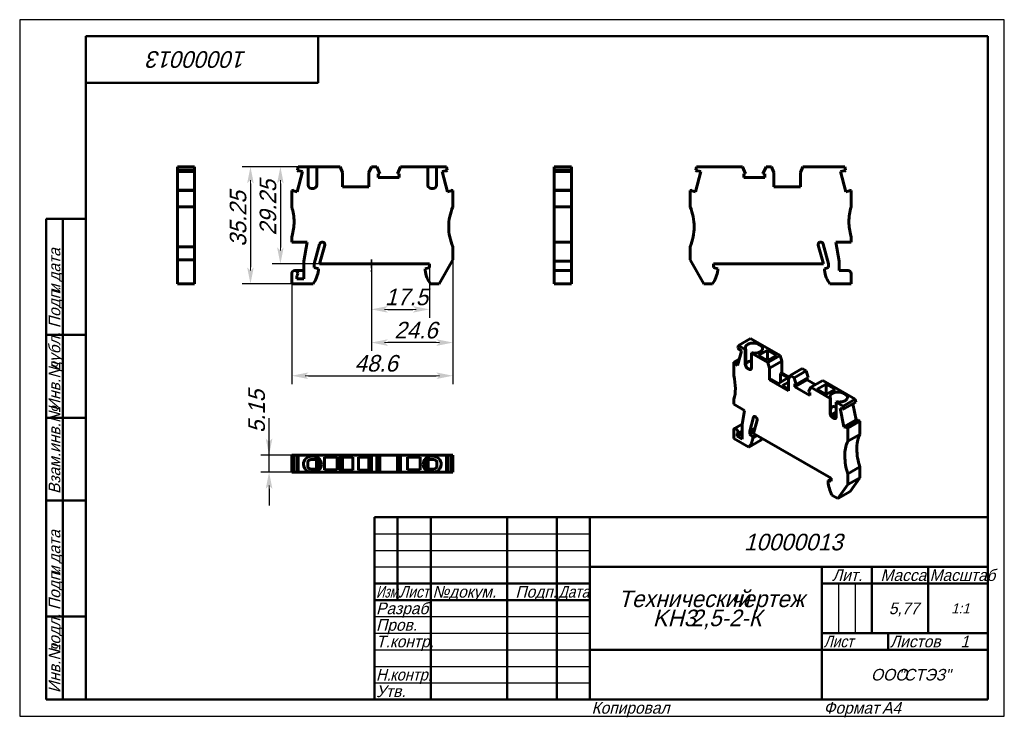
# Model space of a CAD drawing. Header units: millimetres. Extents: x 0 to 297, y 0 to 210.
import ezdxf

# ---------------------------------------------------------------- set-up
doc = ezdxf.new("R2010")
doc.units = ezdxf.units.MM
doc.linetypes.add('CENTER_per1_scale0.085039', pattern=[4.32, 2.7, -0.54, 0.54, -0.54])
doc.styles.add('TextStyle_1', font='T-FLEX Type A.TTF', dxfattribs={"oblique": 15, "height": 5})
doc.styles.add('TextStyle_2', font='T-FLEX Type A.TTF', dxfattribs={"oblique": 15, "height": 3.5})
doc.styles.add('TextStyle_3', font='T-FLEX Type A.TTF', dxfattribs={"width": 0.744064, "oblique": 15, "height": 3.5})
doc.styles.add('TextStyle_4', font='T-FLEX Type A.TTF', dxfattribs={"width": 0.883061, "oblique": 15, "height": 3.5})
doc.styles.add('TextStyle_5', font='T-FLEX Type A.TTF', dxfattribs={"width": 0.94413, "oblique": 15, "height": 3.5})
doc.styles.add('TextStyle_6', font='T-FLEX Type A.TTF', dxfattribs={"width": 0.98844, "oblique": 15, "height": 3.5})
doc.styles.add('TextStyle_7', font='T-FLEX Type A.TTF', dxfattribs={"oblique": 15, "height": 5})
doc.styles.add('TextStyle_8', font='T-FLEX Type A.TTF', dxfattribs={"oblique": 15, "height": 3})
doc.styles.add('TextStyle_9', font='T-FLEX Type A.TTF', dxfattribs={"oblique": 15, "height": 3.5})
doc.dimstyles.new('DIM_ST_1', dxfattribs={"dimtxt": 5, "dimasz": 5, "dimexe": 2.5, "dimexo": 0, "dimtad": 1, "dimrnd": 0.01, "dimdsep": 46, "dimtxsty": 'TextStyle_1', "dimblk": 'Arrow_3_C7_Status', "dimcen": 0.09, "dimclrd": 7, "dimclre": 7, "dimclrt": 7, "dimazin": 0, "dimtfac": 1, "dimtdec": 0, "dimtmove": 0, "dimatfit": 0, "dimldrblk": 'NONE', "dimfxl": 1, "dimtvp": 1, "dimtolj": 1, "dimarcsym": 0})
doc.dimstyles.new('DIM_ST_2', dxfattribs={"dimtxt": 5, "dimasz": 5, "dimexe": 2.5, "dimexo": 0, "dimtad": 1, "dimrnd": 0.01, "dimdsep": 46, "dimtxsty": 'TextStyle_1', "dimblk": 'Arrow_3_C7_Status', "dimcen": 0.09, "dimclrd": 7, "dimclre": 7, "dimclrt": 7, "dimazin": 0, "dimtfac": 1, "dimtdec": 0, "dimtmove": 0, "dimatfit": 0, "dimldrblk": 'NONE', "dimfxl": 1, "dimtvp": 1, "dimtolj": 1, "dimarcsym": 0})
doc.dimstyles.new('DIM_ST_3', dxfattribs={"dimtxt": 5, "dimasz": 5, "dimexe": 2.5, "dimexo": 0, "dimtad": 1, "dimrnd": 0.01, "dimdsep": 46, "dimtxsty": 'TextStyle_1', "dimblk": 'Arrow_3_C7_Status', "dimcen": 0.09, "dimclrd": 7, "dimclre": 7, "dimclrt": 7, "dimazin": 0, "dimtfac": 1, "dimtdec": 0, "dimtmove": 0, "dimatfit": 0, "dimldrblk": 'NONE', "dimfxl": 1, "dimtvp": 1, "dimtolj": 1, "dimarcsym": 0})
doc.dimstyles.new('DIM_ST_4', dxfattribs={"dimtxt": 5, "dimasz": 5, "dimexe": 2.5, "dimexo": 0, "dimtad": 1, "dimrnd": 0.01, "dimdsep": 46, "dimtxsty": 'TextStyle_1', "dimblk": 'Arrow_3_C7_Status', "dimcen": 0.09, "dimclrd": 7, "dimclre": 7, "dimclrt": 7, "dimazin": 0, "dimtfac": 1, "dimtdec": 0, "dimtmove": 0, "dimatfit": 0, "dimldrblk": 'NONE', "dimfxl": 1, "dimtvp": 1, "dimtolj": 1, "dimarcsym": 0})

# ---------------------------------------------------------------- blocks, each defined once
blk = doc.blocks.new('Arrow_3_C7_Status')
at = {"color": 7, "linetype": 'Continuous', "lineweight": 0}
blk.add_line((-1, 0), (-0.8, 0), dxfattribs=at)
at = {"color": 7}
blk.add_solid([(-1, -0.2), (0, 0), (-0.8, 0), (-1, 0.2)], dxfattribs=at)
blk = doc.blocks.new('*D5')
at = {"color": 7, "lineweight": -2}
for p, q in [((106.07, 137.74), (106.07, 110.15)), ((130.67, 137.56), (130.67, 110.15)), ((125.67, 112.65), (111.07, 112.65))]:
    blk.add_line(p, q, dxfattribs=at)
at = {"layer": 'Defpoints', "color": 0}
for p in [(106.07, 137.74), (130.67, 137.56), (106.07, 112.65)]:
    blk.add_point(p, dxfattribs=at)
at = {"color": 7, "lineweight": -2, "xscale": 5, "yscale": 5, "zscale": 5, "rotation": 180}
blk.add_blockref('Arrow_3_C7_Status', (106.07, 112.65), dxfattribs=at)
at = {"color": 7, "lineweight": -2, "xscale": 5, "yscale": 5, "zscale": 5}
blk.add_blockref('Arrow_3_C7_Status', (130.67, 112.65), dxfattribs=at)
blk = doc.blocks.new('_None')
blk = doc.blocks.new('*D6')
at = {"color": 7, "lineweight": -2}
for p, q in [((84.03, 165.61), (76.14, 165.61)), ((78.64, 160.61), (78.64, 141.36)), ((90.47, 136.36), (76.14, 136.36))]:
    blk.add_line(p, q, dxfattribs=at)
at = {"layer": 'Defpoints', "color": 0}
for p in [(84.03, 165.61), (78.64, 136.36), (90.47, 136.36)]:
    blk.add_point(p, dxfattribs=at)
at = {"color": 7, "lineweight": -2, "xscale": 5, "yscale": 5, "zscale": 5}
for p, rotation in [((78.64, 165.61), 89.99999999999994), ((78.64, 136.36), 269.9999999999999)]:
    blk.add_blockref('Arrow_3_C7_Status', p, dxfattribs=dict(at, rotation=rotation))
blk = doc.blocks.new('*D7')
at = {"color": 7, "lineweight": -2}
for p, q in [((89.59, 165.61), (67.11, 165.61)), ((69.61, 160.61), (69.61, 135.36)), ((82.07, 130.36), (67.11, 130.36))]:
    blk.add_line(p, q, dxfattribs=at)
at = {"layer": 'Defpoints', "color": 0}
for p in [(89.59, 165.61), (69.61, 130.36), (82.07, 130.36)]:
    blk.add_point(p, dxfattribs=at)
at = {"color": 7, "lineweight": -2, "xscale": 5, "yscale": 5, "zscale": 5}
for p, rotation in [((69.61, 165.61), 89.99999999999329), ((69.61, 130.36), 269.9999999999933)]:
    blk.add_blockref('Arrow_3_C7_Status', p, dxfattribs=dict(at, rotation=rotation))
blk = doc.blocks.new('*D8')
at = {"color": 7, "lineweight": -2}
for p, q in [((75.22, 78.7), (75.22, 89.84)), ((75.22, 83.7), (75.22, 88.7)), ((84.03, 78.7), (72.72, 78.7)), ((75.22, 73.55), (75.22, 78.7)), ((84.03, 73.55), (72.72, 73.55)), ((75.22, 68.55), (75.22, 63.55))]:
    blk.add_line(p, q, dxfattribs=at)
at = {"layer": 'Defpoints', "color": 0}
for p in [(75.22, 78.7), (84.03, 78.7), (84.03, 73.55)]:
    blk.add_point(p, dxfattribs=at)
at = {"color": 7, "lineweight": -2, "xscale": 5, "yscale": 5, "zscale": 5}
for p, rotation in [((75.22, 78.7), 270), ((75.22, 73.55), 90)]:
    blk.add_blockref('Arrow_3_C7_Status', p, dxfattribs=dict(at, rotation=rotation))
blk = doc.blocks.new('*D9')
at = {"color": 7, "lineweight": -2}
for p, q in [((123.57, 136.36), (123.57, 120.15)), ((106.07, 133.42), (106.07, 120.15)), ((111.07, 122.65), (118.57, 122.65))]:
    blk.add_line(p, q, dxfattribs=at)
at = {"layer": 'Defpoints', "color": 0}
for p in [(123.57, 136.36), (106.07, 133.42), (123.57, 122.65)]:
    blk.add_point(p, dxfattribs=at)
at = {"color": 7, "lineweight": -2, "xscale": 5, "yscale": 5, "zscale": 5, "rotation": 180}
blk.add_blockref('Arrow_3_C7_Status', (106.07, 122.65), dxfattribs=at)
at = {"color": 7, "lineweight": -2, "xscale": 5, "yscale": 5, "zscale": 5}
blk.add_blockref('Arrow_3_C7_Status', (123.57, 122.65), dxfattribs=at)
blk = doc.blocks.new('*D10')
at = {"color": 7, "lineweight": -2}
for p, q in [((130.67, 137.56), (130.67, 100.15)), ((82.07, 130.36), (82.07, 100.15)), ((87.07, 102.65), (125.67, 102.65))]:
    blk.add_line(p, q, dxfattribs=at)
at = {"layer": 'Defpoints', "color": 0}
for p in [(130.67, 137.56), (82.07, 130.36), (130.67, 102.65)]:
    blk.add_point(p, dxfattribs=at)
at = {"color": 7, "lineweight": -2, "xscale": 5, "yscale": 5, "zscale": 5}
for p, rotation in [((82.07, 102.65), 180), ((130.67, 102.65), 360)]:
    blk.add_blockref('Arrow_3_C7_Status', p, dxfattribs=dict(at, rotation=rotation))
blk = doc.blocks.new('_FR1Страница_1')
at = {"color": 7, "linetype": 'Continuous', "lineweight": 25}
for p, q in [((0, 210), (0, 0)), ((297, 210), (0, 210)), ((297, 0), (297, 210)), ((107, 55), (172, 55)), ((107, 50), (172, 50)), ((107, 45), (172, 45)), ((247, 40), (247, 25)), ((252, 40), (252, 25)), ((107, 30), (172, 30)), ((107, 25), (172, 25)), ((107, 20), (172, 20)), ((242, 20), (292, 20)), ((262, 20), (262, 20)), ((107, 15), (172, 15)), ((107, 10), (172, 10)), ((0, 0), (297, 0))]:
    blk.add_line(p, q, dxfattribs=at)
at = {"color": 7, "linetype": 'Continuous', "lineweight": 50}
for p, q in [((20, 5), (20, 205)), ((20, 205), (292, 205)), ((90, 191), (90, 205)), ((292, 205), (292, 5)), ((20, 191), (90, 191)), ((8, 5), (8, 150)), ((8, 150), (20, 150)), ((13, 150), (13, 5)), ((8, 115), (20, 115)), ((8, 90), (20, 90)), ((20, 65), (8, 65)), ((107, 5), (107, 60)), ((107, 60), (292, 60)), ((114, 60), (114, 35)), ((124, 60), (124, 5)), ((147, 60), (147, 5)), ((162, 60), (162, 5)), ((172, 60), (172, 5)), ((172, 45), (292, 45)), ((242, 45), (242, 5)), ((257, 45), (257, 25)), ((274, 45), (274, 25)), ((107, 40), (172, 40)), ((242, 40), (292, 40)), ((107, 35), (172, 35)), ((8, 30), (20, 30)), ((242, 25), (292, 25)), ((262, 25), (262, 20)), ((172, 20), (292, 20)), ((20, 5), (8, 5)), ((292, 5), (20, 5))]:
    blk.add_line(p, q, dxfattribs=at)
at = {"color": 7, "oblique": 15}
for s, height, rotation, style, p in [('10000013', 5, 180, 'TextStyle_7', (68.52, 200.5)), ('дата', 3.5, 90, 'TextStyle_2', (12.25, 131.01)), ('Подп.', 3.5, 90, 'TextStyle_2', (12.25, 117)), ('и', 3.5, 90, 'TextStyle_2', (12.25, 127.51)), ('дубл.', 3.5, 90, 'TextStyle_2', (12.25, 104.01)), ('Инв.№', 3.5, 90, 'TextStyle_2', (12.25, 92)), ('Взам.инв.№', 3.5, 90, 'TextStyle_2', (12.25, 67)), ('дата', 3.5, 90, 'TextStyle_2', (12.25, 46.01)), ('Подп.', 3.5, 90, 'TextStyle_2', (12.25, 32)), ('и', 3.5, 90, 'TextStyle_2', (12.25, 42.51)), ('подл.', 3.5, 90, 'TextStyle_2', (12.25, 19.01)), ('Инв.№', 3.5, 90, 'TextStyle_2', (12.25, 7))]:
    blk.add_text(s, height=height, rotation=rotation, dxfattribs=dict(at, style=style)).set_placement(p)
for s, height, style, p in [('10000013', 5, 'TextStyle_7', (218.48, 50)), ('Лит.', 3.5, 'TextStyle_2', (245.03, 40.76)), ('Масса', 3.5, 'TextStyle_2', (259.65, 40.76)), ('№', 3.5, 'TextStyle_2', (124.5, 35.75)), ('Подп.', 3.5, 'TextStyle_2', (149.53, 35.75)), ('докум.', 3.5, 'TextStyle_2', (129.5, 35.75)), ('Технический', 5, 'TextStyle_7', (180.55, 32.88)), ('чертеж', 5, 'TextStyle_7', (214.51, 32.88)), ('Разраб.', 3.5, 'TextStyle_2', (107.5, 30.75)), ('5,77', 3.5, 'TextStyle_2', (262.16, 30.75)), ('1:1', 3, 'TextStyle_8', (280.99, 31)), ('KH3', 5, 'TextStyle_7', (190.97, 27.12)), ('2,5-2-К', 5, 'TextStyle_7', (202.4, 27.12)), ('Пров.', 3.5, 'TextStyle_2', (107.5, 25.75)), ('Т.контр.', 3.5, 'TextStyle_2', (107.5, 20.75)), ('Листов', 3.5, 'TextStyle_2', (262.5, 20.75)), ('1', 3.5, 'TextStyle_9', (283.78, 20.75)), ('ООО', 3.5, 'TextStyle_2', (256.78, 10.75)), ('"СТЭЗ"', 3.5, 'TextStyle_2', (265.03, 10.75)), ('Утв.', 3.5, 'TextStyle_2', (107.5, 5.75)), ('Копировал', 3.5, 'TextStyle_2', (172.5, 0.75)), ('Формат', 3.5, 'TextStyle_2', (242.5, 0.75)), ('A4', 3.5, 'TextStyle_2', (260.12, 0.75))]:
    blk.add_text(s, height=height, dxfattribs=dict(at, style=style)).set_placement(p)
for s, style, width, p in [('Масштаб', 'TextStyle_6', 0.98844, (274.5, 40.76)), ('Изм.', 'TextStyle_3', 0.744064, (107.5, 35.75)), ('Лист', 'TextStyle_4', 0.883061, (114.5, 35.75)), ('Дата', 'TextStyle_4', 0.883061, (162.5, 35.75)), ('Лист', 'TextStyle_4', 0.883061, (242.5, 20.75)), ('Н.', 'TextStyle_5', 0.94413, (107.5, 10.75)), ('контр.', 'TextStyle_5', 0.94413, (111.75, 10.75))]:
    blk.add_text(s, height=3.5, dxfattribs=dict(at, style=style, width=width)).set_placement(p)
blk = doc.blocks.new('Страница_1')
at = {"color": 7, "linetype": 'Continuous', "lineweight": 60}
for p, q in [((52.779, 165.607), (47.629, 165.607)), ((47.629, 165.607), (47.629, 164.645)), ((52.779, 164.645), (47.629, 164.645)), ((47.629, 164.212), (47.629, 164.645)), ((52.779, 164.212), (47.629, 164.212)), ((47.629, 164.198), (47.629, 164.21)), ((47.629, 164.198), (52.779, 164.198)), ((47.629, 158.63), (47.629, 164.198)), ((52.779, 164.645), (52.779, 165.607)), ((52.779, 164.212), (52.779, 164.645)), ((52.779, 164.198), (52.779, 164.21)), ((52.779, 158.63), (52.779, 164.198)), ((83.667, 158.089), (85.304, 164.198)), ((84.026, 165.607), (83.768, 164.645)), ((84.2, 164.212), (83.768, 164.645)), ((86.99, 165.607), (84.026, 165.607)), ((84.2, 164.212), (84.271, 164.475)), ((84.271, 164.475), (85.304, 164.198)), ((86.99, 160.107), (86.99, 165.607)), ((86.992, 165.607), (87.99, 165.607)), ((87.99, 165.607), (88.59, 165.607)), ((89.588, 165.607), (88.59, 165.607)), ((89.59, 165.607), (89.59, 160.107)), ((96.647, 165.607), (89.59, 165.607)), ((97.365, 163.907), (96.647, 165.607)), ((97.365, 163.907), (97.365, 159.607)), ((106.084, 165.607), (105.365, 163.907)), ((105.365, 163.907), (105.365, 159.607)), ((107.756, 165.607), (106.084, 165.607)), ((107.756, 165.607), (108.681, 163.502)), ((108.153, 163.502), (108.681, 163.502)), ((108.153, 162.432), (108.153, 163.502)), ((113.95, 163.502), (114.875, 165.607)), ((113.95, 163.502), (114.478, 163.502)), ((114.478, 163.502), (114.478, 162.432)), ((114.875, 165.607), (123.14, 165.607)), ((123.14, 165.607), (123.14, 160.107)), ((123.142, 165.607), (124.14, 165.607)), ((124.74, 165.607), (124.14, 165.607)), ((125.738, 165.607), (124.74, 165.607)), ((125.74, 165.607), (128.705, 165.607)), ((125.74, 160.107), (125.74, 165.607)), ((127.426, 164.198), (128.46, 164.475)), ((129.063, 158.089), (127.426, 164.198)), ((128.46, 164.475), (128.53, 164.212)), ((128.53, 164.212), (128.963, 164.645)), ((128.705, 165.607), (128.963, 164.645)), ((161.258, 165.607), (161.258, 164.645)), ((161.258, 165.607), (166.408, 165.607)), ((161.258, 164.645), (166.408, 164.645)), ((161.258, 164.645), (161.258, 164.212)), ((161.258, 164.212), (166.408, 164.212)), ((161.258, 164.21), (161.258, 164.198)), ((161.258, 164.198), (161.258, 158.63)), ((166.408, 164.198), (161.258, 164.198)), ((166.408, 165.607), (166.408, 164.645)), ((166.408, 164.212), (166.408, 164.645)), ((166.408, 164.21), (166.408, 164.198)), ((166.408, 158.63), (166.408, 164.198)), ((203.818, 158.089), (205.455, 164.198)), ((203.918, 164.645), (204.176, 165.607)), ((204.351, 164.212), (203.918, 164.645)), ((204.176, 165.607), (218.006, 165.607)), ((204.422, 164.475), (204.351, 164.212)), ((205.455, 164.198), (204.422, 164.475)), ((218.006, 165.607), (218.932, 163.502)), ((218.932, 163.502), (218.404, 163.502)), ((218.404, 163.502), (218.404, 162.432)), ((224.201, 163.502), (225.126, 165.607)), ((224.729, 163.502), (224.201, 163.502)), ((224.729, 162.432), (224.729, 163.502)), ((225.126, 165.607), (226.798, 165.607)), ((226.798, 165.607), (227.516, 163.907)), ((227.516, 163.907), (227.516, 159.607)), ((235.516, 163.907), (236.235, 165.607)), ((235.516, 159.607), (235.516, 163.907)), ((236.235, 165.607), (248.856, 165.607)), ((248.611, 164.475), (247.577, 164.198)), ((247.577, 164.198), (249.214, 158.089)), ((248.681, 164.212), (248.611, 164.475)), ((249.114, 164.645), (248.681, 164.212)), ((248.856, 165.607), (249.114, 164.645)), ((114.478, 162.432), (108.153, 162.432)), ((218.404, 162.432), (224.729, 162.432)), ((47.629, 158.628), (47.629, 158.457)), ((52.779, 158.628), (47.629, 158.628)), ((47.629, 158.457), (47.629, 153.557)), ((52.779, 158.457), (47.629, 158.457)), ((52.779, 158.457), (52.779, 158.628)), ((52.779, 153.557), (52.779, 158.457)), ((82.704, 158.628), (82.065, 158.457)), ((82.065, 153.557), (82.065, 158.457)), ((82.634, 158.365), (82.704, 158.628)), ((83.667, 158.089), (82.634, 158.365)), ((88.59, 159.107), (87.99, 159.107)), ((105.365, 159.607), (97.365, 159.607)), ((124.14, 159.107), (124.74, 159.107)), ((130.097, 158.365), (129.063, 158.089)), ((130.027, 158.628), (130.097, 158.365)), ((130.027, 158.628), (130.665, 158.457)), ((130.665, 158.457), (130.665, 153.557)), ((161.258, 158.628), (166.408, 158.628)), ((161.258, 158.628), (161.258, 158.457)), ((161.258, 158.457), (161.258, 153.557)), ((161.258, 158.457), (166.408, 158.457)), ((166.408, 158.628), (166.408, 158.457)), ((166.408, 153.557), (166.408, 158.457)), ((202.216, 158.457), (202.855, 158.628)), ((202.216, 153.557), (202.216, 158.457)), ((202.855, 158.628), (202.785, 158.365)), ((202.785, 158.365), (203.818, 158.089)), ((227.516, 159.607), (235.516, 159.607)), ((249.214, 158.089), (250.248, 158.365)), ((250.177, 158.628), (250.816, 158.457)), ((250.248, 158.365), (250.177, 158.628)), ((250.816, 158.457), (250.816, 153.557)), ((47.629, 153.557), (52.779, 153.557)), ((47.629, 153.557), (47.629, 147.557)), ((52.779, 153.557), (52.779, 147.557)), ((161.258, 153.557), (166.408, 153.557)), ((161.258, 149.057), (161.258, 153.557)), ((166.408, 149.057), (166.408, 153.557)), ((161.258, 144.824), (161.258, 149.057)), ((166.408, 144.824), (166.408, 149.057)), ((47.629, 147.557), (47.629, 141.557)), ((52.779, 147.557), (52.779, 141.557)), ((82.065, 142.957), (82.065, 144.26)), ((86.677, 142.957), (82.065, 142.957)), ((85.665, 137.219), (86.677, 142.957)), ((161.258, 144.824), (161.258, 144.26)), ((161.258, 144.26), (161.258, 142.957)), ((161.258, 142.957), (166.408, 142.957)), ((161.258, 142.957), (161.258, 137.219)), ((166.408, 144.824), (166.408, 144.26)), ((166.408, 142.957), (166.408, 144.26)), ((166.408, 137.219), (166.408, 142.957)), ((246.204, 142.957), (247.216, 137.219)), ((250.816, 142.957), (246.204, 142.957)), ((250.816, 144.26), (250.816, 142.957)), ((47.629, 141.557), (47.629, 137.557)), ((47.629, 141.557), (52.779, 141.557)), ((52.779, 137.557), (52.779, 141.557)), ((88.865, 136.357), (90.475, 142.364)), ((90.465, 136.357), (91.994, 142.061)), ((130.665, 141.557), (130.665, 137.557)), ((202.216, 137.557), (202.216, 141.557)), ((240.888, 142.061), (242.416, 136.357)), ((244.016, 136.357), (242.407, 142.364)), ((47.629, 137.557), (47.629, 130.357)), ((52.779, 137.557), (47.629, 137.557)), ((52.779, 130.357), (52.779, 137.557)), ((85.665, 131.857), (85.665, 137.219)), ((130.665, 137.557), (126.522, 130.357)), ((161.258, 137.219), (166.408, 137.219)), ((161.258, 137.219), (161.258, 134.357)), ((166.408, 134.359), (166.408, 137.219)), ((206.36, 130.357), (202.216, 137.557)), ((247.216, 137.219), (247.216, 134.357)), ((82.966, 134.357), (85.665, 134.357)), ((88.865, 136.357), (88.865, 135.257)), ((88.865, 135.257), (90.165, 134.909)), ((90.165, 134.909), (90.165, 134.457)), ((123.565, 136.357), (90.465, 136.357)), ((122.265, 134.909), (123.565, 135.257)), ((122.265, 134.457), (122.265, 134.909)), ((123.565, 135.257), (123.565, 136.357)), ((161.258, 134.357), (162.258, 134.357)), ((161.258, 134.357), (161.258, 133.457)), ((166.408, 134.357), (162.259, 134.357)), ((166.408, 134.357), (166.408, 133.457)), ((209.316, 136.357), (209.316, 135.257)), ((242.416, 136.357), (209.316, 136.357)), ((209.316, 135.257), (210.616, 134.909)), ((210.616, 134.909), (210.616, 134.457)), ((242.716, 134.909), (244.016, 135.257)), ((242.716, 134.457), (242.716, 134.909)), ((244.016, 135.257), (244.016, 136.357)), ((247.216, 134.357), (249.916, 134.357)), ((82.065, 130.357), (82.065, 133.457)), ((83.565, 132.787), (83.565, 131.857)), ((83.565, 131.857), (85.665, 131.857)), ((161.258, 133.457), (161.258, 130.357)), ((166.408, 130.357), (166.408, 133.457)), ((250.816, 133.457), (250.816, 130.357)), ((52.779, 130.357), (47.629, 130.357)), ((88.507, 130.357), (82.065, 130.357)), ((126.522, 130.357), (123.924, 130.357)), ((161.258, 130.357), (166.408, 130.357)), ((208.957, 130.357), (206.36, 130.357)), ((250.816, 130.357), (244.375, 130.357)), ((220.425, 113.851), (216.783, 111.749)), ((229.349, 108.699), (220.425, 113.851)), ((216.53, 105.756), (217.687, 110.076)), ((216.783, 111.749), (216.601, 111.068)), ((216.907, 110.538), (216.601, 111.068)), ((218.88, 110.538), (216.783, 111.749)), ((216.907, 110.538), (216.957, 110.724)), ((217.064, 110.629), (216.907, 110.538)), ((216.957, 110.724), (217.687, 110.076)), ((218.88, 110.538), (219.034, 110.627)), ((218.88, 106.048), (218.88, 110.538)), ((219.034, 106.137), (219.034, 110.627)), ((225.58, 110.344), (222.892, 108.793)), ((222.981, 112.09), (223.405, 111.845)), ((225.58, 110.344), (225.58, 107.242)), ((228.267, 108.793), (225.58, 110.344)), ((217.04, 107.659), (215.397, 106.711)), ((215.799, 106.404), (216.869, 107.022)), ((216.919, 107.208), (215.849, 106.59)), ((220.718, 109.477), (220.872, 109.566)), ((220.718, 109.477), (220.718, 104.986)), ((225.708, 106.596), (220.718, 109.477)), ((222.892, 108.793), (225.58, 107.242)), ((225.58, 107.242), (228.267, 108.793)), ((229.349, 108.699), (225.708, 106.596)), ((226.216, 104.915), (229.857, 107.017)), ((229.857, 107.017), (229.349, 108.699)), ((229.857, 103.506), (229.857, 107.017)), ((215.849, 106.59), (215.397, 106.711)), ((215.397, 102.71), (215.397, 106.711)), ((215.799, 106.404), (215.849, 106.59)), ((216.53, 105.756), (215.799, 106.404)), ((220.011, 104.578), (219.587, 104.823)), ((226.216, 104.915), (225.708, 106.596)), ((226.216, 104.915), (226.216, 101.404)), ((236.022, 104.846), (232.381, 102.743)), ((237.205, 104.163), (233.563, 102.061)), ((237.205, 104.163), (236.022, 104.846)), ((237.859, 102.067), (237.205, 104.163)), ((226.216, 101.404), (226.622, 101.638)), ((231.873, 98.138), (226.216, 101.404)), ((226.622, 101.638), (228.85, 100.352)), ((228.85, 100.352), (231.678, 101.985)), ((229.451, 103.271), (229.857, 103.506)), ((231.678, 101.985), (229.451, 103.271)), ((229.451, 103.271), (229.451, 100.699)), ((232.127, 102.196), (229.857, 103.506)), ((232.381, 102.743), (231.873, 101.649)), ((231.873, 101.649), (231.873, 98.138)), ((233.563, 102.061), (232.381, 102.743)), ((233.563, 102.061), (234.217, 99.964)), ((233.844, 99.306), (237.485, 101.409)), ((237.859, 102.067), (234.217, 99.964)), ((237.485, 101.409), (237.485, 101.851)), ((239.994, 99.961), (237.485, 101.409)), ((242.239, 101.257), (238.597, 99.154)), ((252.018, 95.611), (242.239, 101.257)), ((231.873, 100.71), (230.052, 99.658)), ((230.052, 99.658), (231.873, 98.607)), ((233.844, 100.18), (234.217, 99.964)), ((233.844, 99.306), (233.844, 100.18)), ((238.316, 96.724), (233.844, 99.306)), ((237.943, 97.813), (238.597, 99.154)), ((238.597, 99.154), (244.442, 95.78)), ((243.257, 100.138), (240.57, 98.587)), ((240.57, 98.587), (243.257, 97.035)), ((243.257, 100.138), (243.257, 97.036)), ((245.944, 98.587), (243.257, 100.138)), ((243.257, 97.035), (245.944, 98.587)), ((215.397, 94.055), (215.397, 95.119)), ((237.943, 97.813), (238.316, 97.598)), ((238.316, 97.598), (238.316, 96.724)), ((244.442, 95.78), (244.596, 95.869)), ((244.442, 95.78), (244.442, 91.289)), ((244.596, 95.869), (244.596, 91.378)), ((252.018, 95.611), (248.376, 93.508)), ((248.967, 97.086), (248.543, 97.331)), ((252.2, 94.719), (252.018, 95.611)), ((218.658, 92.172), (215.397, 94.055)), ((217.943, 87.9), (218.658, 92.172)), ((246.28, 94.719), (246.434, 94.808)), ((246.28, 94.719), (248.376, 93.508)), ((246.28, 90.228), (246.28, 94.719)), ((247.472, 92.88), (248.203, 92.684)), ((248.63, 87.223), (247.472, 92.88)), ((248.203, 92.684), (248.253, 92.44)), ((248.253, 92.44), (248.559, 92.617)), ((248.376, 93.508), (248.559, 92.617)), ((252.2, 94.719), (248.559, 92.617)), ((252.271, 89.325), (251.277, 94.186)), ((220.205, 85.89), (221.344, 90.138)), ((221.337, 85.237), (222.418, 89.27)), ((244.67, 90.812), (246.28, 91.742)), ((244.697, 90.715), (244.724, 90.693)), ((246.28, 90.89), (245.019, 90.162)), ((245.149, 90.065), (245.573, 89.82)), ((246.266, 90.077), (245.716, 89.759)), ((248.63, 87.223), (252.271, 89.325)), ((252.952, 89.373), (249.311, 87.271)), ((252.68, 89.216), (252.271, 89.325)), ((253.404, 88.972), (252.952, 89.373)), ((215.397, 83.767), (215.397, 86.299)), ((217.975, 88.091), (215.584, 86.711)), ((217.943, 83.522), (217.943, 87.9)), ((220.205, 85.89), (221.751, 86.783)), ((249.361, 87.027), (248.63, 87.223)), ((249.311, 87.271), (249.361, 87.027)), ((249.311, 87.271), (249.763, 86.87)), ((253.404, 88.972), (249.763, 86.87)), ((249.763, 86.87), (249.763, 82.869)), ((253.404, 84.972), (253.404, 88.972)), ((219.952, 81.138), (215.397, 83.767)), ((216.458, 84.38), (217.943, 85.237)), ((216.458, 85.138), (216.458, 84.38)), ((216.458, 84.38), (217.943, 83.522)), ((216.484, 85.152), (217.943, 85.994)), ((223.593, 83.24), (219.952, 81.138)), ((220.205, 85.89), (220.205, 84.992)), ((220.205, 84.992), (221.466, 85.72)), ((220.205, 84.992), (221.125, 84.177)), ((221.125, 84.177), (222.149, 84.768)), ((221.125, 83.808), (222.468, 84.584)), ((221.125, 84.177), (221.125, 83.808)), ((244.742, 71.724), (221.337, 85.237)), ((249.763, 82.869), (253.404, 84.972)), ((82.704, 78.7), (82.065, 78.7)), ((82.065, 78.7), (82.065, 73.55)), ((82.704, 78.7), (82.704, 73.55)), ((83.667, 78.7), (82.706, 78.7)), ((83.766, 78.7), (83.667, 78.7)), ((83.667, 73.55), (83.667, 78.7)), ((84.026, 78.7), (83.768, 78.7)), ((83.768, 78.7), (83.768, 73.55)), ((96.647, 78.7), (84.026, 78.7)), ((84.026, 78.7), (84.026, 73.55)), ((87.865, 77.4), (87.99, 77.4)), ((87.99, 78.35), (88.59, 78.35)), ((87.99, 77.4), (88.59, 77.4)), ((88.59, 77.4), (90.14, 77.4)), ((89.515, 77.4), (89.515, 74.5)), ((90.278, 77.656), (90.14, 77.552)), ((90.14, 74.347), (90.14, 77.552)), ((95.765, 78.05), (91.965, 78.05)), ((91.965, 78.05), (91.965, 74.25)), ((95.765, 74.25), (95.765, 78.05)), ((96.647, 78.7), (96.647, 73.55)), ((97.365, 78.7), (96.647, 78.7)), ((97.365, 73.55), (97.365, 78.7)), ((105.365, 78.7), (97.365, 78.7)), ((100.515, 78.125), (97.365, 78.125)), ((100.515, 74.125), (100.515, 78.125)), ((102.215, 78.125), (102.215, 74.125)), ((105.365, 78.125), (102.215, 78.125)), ((105.365, 73.55), (105.365, 78.7)), ((106.084, 78.7), (105.365, 78.7)), ((106.084, 78.7), (106.084, 73.55)), ((107.756, 78.7), (106.084, 78.7)), ((107.756, 78.7), (107.756, 73.55)), ((108.681, 78.7), (107.756, 78.7)), ((108.681, 78.7), (108.681, 73.55)), ((113.948, 78.7), (108.683, 78.7)), ((113.95, 78.7), (113.95, 73.55)), ((114.875, 78.7), (113.95, 78.7)), ((128.705, 78.7), (114.875, 78.7)), ((114.875, 78.7), (114.875, 73.55)), ((120.765, 78.05), (116.965, 78.05)), ((116.965, 78.05), (116.965, 74.25)), ((120.765, 74.25), (120.765, 78.05)), ((122.453, 77.656), (122.59, 77.552)), ((122.59, 74.347), (122.59, 77.552)), ((124.14, 77.4), (122.59, 77.4)), ((123.215, 77.4), (123.215, 74.5)), ((124.74, 78.35), (124.14, 78.35)), ((124.74, 77.4), (124.14, 77.4)), ((124.865, 77.4), (124.74, 77.4)), ((128.705, 78.7), (128.705, 73.55)), ((128.963, 78.7), (128.705, 78.7)), ((128.963, 78.7), (128.963, 73.55)), ((129.063, 78.7), (128.965, 78.7)), ((130.025, 78.7), (129.063, 78.7)), ((129.063, 73.55), (129.063, 78.7)), ((130.027, 78.7), (130.027, 73.55)), ((130.665, 78.7), (130.027, 78.7)), ((130.665, 78.7), (130.665, 73.55)), ((86.865, 75.95), (86.865, 76.4)), ((86.865, 75.5), (86.865, 75.95)), ((87.99, 74.5), (87.865, 74.5)), ((87.99, 74.5), (88.59, 74.5)), ((90.14, 74.5), (88.59, 74.5)), ((90.278, 74.243), (90.14, 74.347)), ((122.453, 74.243), (122.59, 74.347)), ((122.59, 74.5), (124.14, 74.5)), ((124.74, 74.5), (124.14, 74.5)), ((124.74, 74.5), (124.865, 74.5)), ((125.865, 75.95), (125.865, 76.4)), ((125.865, 75.5), (125.865, 75.95)), ((249.763, 73.071), (253.404, 75.174)), ((253.404, 71.908), (253.404, 75.174)), ((82.704, 73.55), (82.065, 73.55)), ((83.667, 73.55), (82.706, 73.55)), ((83.667, 73.55), (83.766, 73.55)), ((84.026, 73.55), (83.768, 73.55)), ((86.99, 73.55), (84.026, 73.55)), ((86.99, 73.55), (86.99, 73.768)), ((86.99, 73.55), (87.99, 73.55)), ((88.59, 73.55), (87.99, 73.55)), ((88.59, 73.55), (89.583, 73.55)), ((89.583, 73.55), (89.59, 73.55)), ((89.59, 73.55), (89.59, 73.768)), ((96.647, 73.55), (89.59, 73.55)), ((91.965, 74.25), (95.765, 74.25)), ((97.365, 73.55), (96.647, 73.55)), ((97.365, 74.125), (100.515, 74.125)), ((105.365, 73.55), (97.365, 73.55)), ((102.215, 74.125), (105.365, 74.125)), ((106.084, 73.55), (105.365, 73.55)), ((107.756, 73.55), (106.084, 73.55)), ((107.756, 73.55), (108.681, 73.55)), ((113.948, 73.55), (108.683, 73.55)), ((113.95, 73.55), (114.875, 73.55)), ((114.875, 73.55), (123.14, 73.55)), ((116.965, 74.25), (120.765, 74.25)), ((123.14, 73.55), (123.14, 73.768)), ((123.148, 73.55), (123.14, 73.55)), ((124.14, 73.55), (123.148, 73.55)), ((124.14, 73.55), (124.74, 73.55)), ((125.74, 73.55), (124.74, 73.55)), ((125.74, 73.55), (125.74, 73.768)), ((125.74, 73.55), (128.705, 73.55)), ((128.705, 73.55), (128.963, 73.55)), ((129.063, 73.55), (128.965, 73.55)), ((130.025, 73.55), (129.063, 73.55)), ((130.027, 73.55), (130.665, 73.55)), ((243.823, 71.072), (244.742, 71.603)), ((244.742, 70.826), (244.742, 71.724)), ((249.763, 73.071), (249.763, 69.805)), ((253.404, 71.908), (249.763, 69.805)), ((250.474, 67.721), (253.404, 71.908)), ((243.823, 71.072), (244.742, 70.826)), ((243.823, 70.703), (243.823, 71.072)), ((249.763, 69.805), (246.833, 65.618)), ((246.833, 65.618), (244.996, 66.679)), ((250.474, 67.721), (246.833, 65.618))]:
    blk.add_line(p, q, dxfattribs=at)
at = {"color": 7, "linetype": 'CENTER_per1_scale0.085039', "lineweight": 25}
blk.add_line((106.065, 137.742), (106.065, 133.422), dxfattribs=at)
blk.add_line((106.065, 137.742), (106.065, 133.422), dxfattribs=at)
at = {"color": 7, "lineweight": 60, "flags": 128}
for points in [[(219.034, 110.627), (218.99, 110.702), (218.953, 110.778), (218.925, 110.856), (218.903, 110.934), (218.89, 111.012), (218.884, 111.091), (218.886, 111.17), (218.896, 111.249), (218.914, 111.328), (218.939, 111.405), (218.972, 111.482), (219.013, 111.558), (219.06, 111.632), (219.116, 111.704), (219.178, 111.774), (219.247, 111.843), (219.323, 111.908), (219.405, 111.972), (219.493, 112.032), (219.587, 112.09)], [(219.587, 112.09), (219.685, 112.143), (219.787, 112.193), (219.895, 112.24), (220.007, 112.283), (220.123, 112.323), (220.243, 112.358), (220.365, 112.39), (220.491, 112.418), (220.619, 112.441), (220.75, 112.461), (220.882, 112.476), (221.015, 112.487), (221.149, 112.493), (221.284, 112.495), (221.418, 112.493), (221.553, 112.487), (221.686, 112.476), (221.818, 112.461), (221.948, 112.441), (222.076, 112.418), (222.202, 112.39), (222.325, 112.358), (222.445, 112.323), (222.561, 112.283), (222.673, 112.24), (222.78, 112.193), (222.883, 112.143), (222.981, 112.09)], [(223.405, 109.885), (223.498, 109.942), (223.584, 110.001), (223.665, 110.063), (223.74, 110.128), (223.809, 110.195), (223.87, 110.264), (223.925, 110.335), (223.973, 110.407), (224.014, 110.481), (224.048, 110.557), (224.074, 110.633), (224.093, 110.71), (224.104, 110.787), (224.108, 110.865), (224.104, 110.943), (224.093, 111.02), (224.074, 111.097), (224.048, 111.173), (224.014, 111.248), (223.973, 111.323), (223.925, 111.395), (223.87, 111.466), (223.809, 111.535), (223.74, 111.602), (223.665, 111.667), (223.584, 111.729), (223.498, 111.788), (223.405, 111.845)], [(219.587, 106.782), (219.685, 106.836), (219.787, 106.886), (219.895, 106.933), (220.007, 106.976), (220.123, 107.015), (220.243, 107.051), (220.365, 107.083), (220.491, 107.11), (220.619, 107.134), (220.718, 107.149)], [(220.872, 109.566), (221.002, 109.541), (221.134, 109.519), (221.268, 109.503), (221.403, 109.49), (221.539, 109.483), (221.676, 109.479), (221.813, 109.481), (221.95, 109.486), (222.085, 109.496), (222.22, 109.511), (222.353, 109.53), (222.484, 109.554), (222.612, 109.581), (222.737, 109.613), (222.859, 109.649), (222.977, 109.689), (223.091, 109.733), (223.201, 109.78), (223.306, 109.831), (223.405, 109.885)], [(218.88, 106.048), (218.882, 105.982), (218.888, 105.915), (218.899, 105.846), (218.914, 105.775), (218.933, 105.704), (218.957, 105.632), (218.984, 105.561), (219.015, 105.49), (219.049, 105.419), (219.087, 105.351), (219.128, 105.284), (219.171, 105.219), (219.217, 105.156), (219.266, 105.097), (219.316, 105.041), (219.368, 104.989), (219.422, 104.941), (219.476, 104.897), (219.531, 104.857), (219.587, 104.823)], [(219.034, 106.284), (219.067, 106.333), (219.122, 106.404), (219.183, 106.473), (219.252, 106.54), (219.326, 106.604), (219.407, 106.667), (219.494, 106.726), (219.587, 106.782)], [(219.034, 106.137), (219.035, 106.081), (219.037, 106.024), (219.042, 105.964), (219.048, 105.903), (219.055, 105.84), (219.065, 105.777), (219.079, 105.7), (219.095, 105.623), (219.114, 105.546), (219.137, 105.469), (219.162, 105.394), (219.19, 105.321), (219.222, 105.25), (219.257, 105.182), (219.295, 105.117), (219.336, 105.056), (219.373, 105.008), (219.412, 104.964), (219.453, 104.923), (219.496, 104.885), (219.541, 104.852), (219.587, 104.823)], [(220.011, 104.578), (220.062, 104.55), (220.113, 104.527), (220.163, 104.509), (220.213, 104.495), (220.262, 104.486), (220.309, 104.482), (220.354, 104.482), (220.398, 104.488), (220.44, 104.498), (220.48, 104.512), (220.517, 104.532), (220.551, 104.556), (220.583, 104.584), (220.611, 104.616), (220.637, 104.653), (220.659, 104.693), (220.678, 104.738), (220.693, 104.785), (220.705, 104.836), (220.713, 104.89)], [(244.596, 95.869), (244.552, 95.944), (244.515, 96.02), (244.486, 96.097), (244.465, 96.176), (244.452, 96.254), (244.446, 96.333), (244.448, 96.412), (244.458, 96.491), (244.476, 96.569), (244.501, 96.647), (244.534, 96.724), (244.574, 96.799), (244.622, 96.873), (244.678, 96.946), (244.74, 97.016), (244.809, 97.084), (244.884, 97.15), (244.966, 97.214), (245.055, 97.274), (245.149, 97.331)], [(245.149, 97.331), (245.247, 97.385), (245.349, 97.435), (245.457, 97.482), (245.569, 97.525), (245.685, 97.564), (245.804, 97.6), (245.927, 97.632), (246.053, 97.66), (246.181, 97.683), (246.312, 97.703), (246.444, 97.718), (246.577, 97.729), (246.711, 97.735), (246.846, 97.737), (246.98, 97.735), (247.114, 97.729), (247.248, 97.718), (247.38, 97.703), (247.51, 97.683), (247.638, 97.66), (247.764, 97.632), (247.887, 97.6), (248.007, 97.564), (248.123, 97.525), (248.235, 97.482), (248.342, 97.435), (248.445, 97.385), (248.543, 97.331)], [(246.434, 94.808), (246.564, 94.782), (246.696, 94.761), (246.83, 94.745), (246.965, 94.732), (247.101, 94.724), (247.238, 94.721), (247.375, 94.722), (247.511, 94.728), (247.647, 94.738), (247.782, 94.753), (247.915, 94.772), (248.045, 94.795), (248.174, 94.823), (248.299, 94.855), (248.421, 94.891), (248.539, 94.931), (248.653, 94.974), (248.763, 95.022), (248.868, 95.073), (248.967, 95.127)], [(248.967, 95.127), (249.06, 95.183), (249.146, 95.243), (249.227, 95.305), (249.302, 95.369), (249.371, 95.436), (249.432, 95.505), (249.487, 95.576), (249.535, 95.649), (249.576, 95.723), (249.61, 95.798), (249.636, 95.875), (249.655, 95.952), (249.666, 96.029), (249.67, 96.107), (249.666, 96.184), (249.655, 96.262), (249.636, 96.339), (249.61, 96.415), (249.576, 96.49), (249.535, 96.564), (249.487, 96.637), (249.432, 96.708), (249.371, 96.777), (249.302, 96.844), (249.227, 96.909), (249.146, 96.971), (249.06, 97.03), (248.967, 97.086)], [(245.149, 93.271), (245.095, 93.237), (245.043, 93.197), (244.992, 93.152), (244.943, 93.101), (244.896, 93.044), (244.851, 92.982), (244.808, 92.914), (244.767, 92.84), (244.728, 92.762), (244.692, 92.678), (244.658, 92.588), (244.626, 92.494), (244.596, 92.391)], [(246.28, 93.023), (246.254, 93.044), (246.172, 93.105), (246.092, 93.159), (246.012, 93.207), (245.933, 93.249), (245.86, 93.282), (245.787, 93.31), (245.716, 93.332), (245.646, 93.348), (245.578, 93.358), (245.511, 93.363), (245.446, 93.361), (245.383, 93.354), (245.321, 93.342), (245.262, 93.324), (245.204, 93.3), (245.149, 93.271)], [(222.052, 90.185), (222.016, 90.217), (221.979, 90.247), (221.942, 90.274), (221.904, 90.298), (221.866, 90.32), (221.829, 90.338), (221.791, 90.354), (221.754, 90.366), (221.718, 90.375), (221.683, 90.381), (221.648, 90.384), (221.614, 90.383), (221.582, 90.379), (221.551, 90.372), (221.522, 90.362), (221.494, 90.348), (221.468, 90.332), (221.444, 90.312), (221.422, 90.29), (221.402, 90.265), (221.384, 90.237), (221.368, 90.206), (221.355, 90.173), (221.344, 90.138)], [(222.434, 89.408), (222.433, 89.457), (222.427, 89.508), (222.419, 89.559), (222.407, 89.612), (222.392, 89.666), (222.373, 89.719), (222.352, 89.772), (222.327, 89.825), (222.3, 89.877), (222.271, 89.928), (222.239, 89.977), (222.205, 90.024), (222.169, 90.068), (222.131, 90.11), (222.092, 90.149), (222.052, 90.185)], [(245.149, 90.065), (245.098, 90.096), (245.047, 90.132), (244.996, 90.172), (244.947, 90.215), (244.898, 90.262), (244.851, 90.312), (244.805, 90.366), (244.761, 90.421), (244.72, 90.48), (244.68, 90.54), (244.643, 90.602), (244.609, 90.666), (244.577, 90.731), (244.548, 90.796), (244.523, 90.862), (244.501, 90.928), (244.482, 90.994), (244.467, 91.059), (244.455, 91.124), (244.447, 91.187)], [(244.599, 91.275), (244.603, 91.209), (244.61, 91.141), (244.619, 91.071), (244.63, 91.001), (244.643, 90.93), (244.658, 90.859), (244.676, 90.787), (244.697, 90.717), (244.72, 90.648), (244.745, 90.58), (244.774, 90.514), (244.805, 90.45), (244.839, 90.389), (244.875, 90.33), (244.915, 90.275), (244.957, 90.224), (245.002, 90.177), (245.049, 90.135), (245.098, 90.097), (245.149, 90.065)], [(244.724, 90.693), (244.788, 90.565), (244.852, 90.438), (244.918, 90.312), (244.974, 90.206)], [(246.28, 90.228), (246.278, 90.165), (246.271, 90.105), (246.261, 90.049), (246.245, 89.996), (246.226, 89.947), (246.203, 89.902), (246.176, 89.861), (246.145, 89.826), (246.111, 89.795), (246.073, 89.77), (246.032, 89.75), (245.989, 89.736), (245.942, 89.727), (245.894, 89.723), (245.844, 89.726), (245.791, 89.733), (245.738, 89.747), (245.684, 89.766), (245.628, 89.79), (245.573, 89.82)], [(246.104, 89.791), (246.096, 89.787), (246.042, 89.766), (245.985, 89.751), (245.927, 89.741), (245.868, 89.738), (245.818, 89.74), (245.768, 89.747), (245.718, 89.759), (245.669, 89.774), (245.62, 89.795), (245.573, 89.82)], [(216.67, 85.564), (216.668, 85.622), (216.662, 85.683), (216.652, 85.745), (216.639, 85.809), (216.622, 85.873), (216.601, 85.937), (216.576, 86.002), (216.548, 86.066), (216.517, 86.129), (216.484, 86.191), (216.447, 86.251), (216.408, 86.31), (216.366, 86.366), (216.322, 86.419), (216.277, 86.469), (216.23, 86.516), (216.182, 86.56), (216.133, 86.599), (216.083, 86.635), (216.034, 86.666), (215.984, 86.693), (215.934, 86.714), (215.885, 86.731), (215.837, 86.744), (215.79, 86.751), (215.745, 86.753), (215.701, 86.75), (215.659, 86.742), (215.62, 86.729), (215.584, 86.711), (215.55, 86.688), (215.519, 86.66), (215.491, 86.628), (215.467, 86.592), (215.446, 86.552), (215.428, 86.508), (215.415, 86.46), (215.405, 86.409), (215.399, 86.355), (215.397, 86.299)], [(216.458, 85.138), (216.49, 85.156), (216.52, 85.176), (216.547, 85.201), (216.573, 85.229), (216.595, 85.261), (216.615, 85.296), (216.631, 85.334), (216.645, 85.375), (216.656, 85.418), (216.664, 85.465), (216.668, 85.513), (216.67, 85.564)], [(219.952, 81.138), (220.052, 81.247), (220.149, 81.362), (220.242, 81.482), (220.331, 81.607), (220.416, 81.737), (220.495, 81.87), (220.571, 82.007), (220.642, 82.148), (220.709, 82.294), (220.773, 82.447), (220.833, 82.605), (220.889, 82.767), (220.94, 82.933), (220.986, 83.103), (221.027, 83.274), (221.064, 83.448), (221.097, 83.627), (221.125, 83.808)], [(223.593, 83.24), (223.694, 83.35), (223.791, 83.465), (223.884, 83.585), (223.973, 83.71), (223.975, 83.714)], [(253.404, 84.972), (253.309, 84.767), (253.219, 84.556), (253.134, 84.34), (253.055, 84.119), (252.981, 83.893), (252.913, 83.666), (252.851, 83.434), (252.794, 83.198), (252.742, 82.957), (252.695, 82.707), (252.654, 82.453), (252.618, 82.195), (252.587, 81.933), (252.562, 81.666), (252.543, 81.401), (252.53, 81.132), (252.521, 80.86), (252.519, 80.584)], [(249.763, 82.869), (249.667, 82.664), (249.577, 82.454), (249.493, 82.238), (249.413, 82.017), (249.339, 81.791), (249.272, 81.564), (249.209, 81.332), (249.152, 81.095), (249.101, 80.855), (249.054, 80.605), (249.012, 80.351), (248.976, 80.093), (248.945, 79.83), (248.921, 79.564), (248.902, 79.298), (248.888, 79.029), (248.88, 78.757), (248.877, 78.482)]]:
    blk.add_lwpolyline(points, dxfattribs=at)
at = {"color": 7, "linetype": 'Continuous', "lineweight": 60}
for centre, radius, start, end in [((87.99, 160.107), 1, 180, 270), ((88.59, 160.107), 1, 270, 353), ((88.59, 160.107), 1, 353, 360), ((124.14, 160.107), 1, 179.99999, 187), ((124.14, 160.107), 1, 187, 270), ((124.74, 160.107), 1, 270, 0), ((67.756, 149.057), 15, 360, 17.4576), ((144.413, 147.557), 15, 156.42182, 180), ((188.468, 147.557), 15, 360, 23.57818), ((265.125, 149.057), 15, 162.5424, 180), ((67.756, 149.057), 15, 343.60896, 0), ((265.125, 149.057), 15, 180, 196.39104), ((144.413, 147.557), 15, 180, 203.57818), ((188.468, 147.557), 15, 336.42182, 0), ((84.065, 144.26), 2, 163.60896, 180), ((91.248, 142.157), 0.8, 73.31672, 165), ((91.318, 142.242), 0.7, 0, 76.79952), ((241.564, 142.242), 0.7, 103.20048, 179.99999), ((241.634, 142.157), 0.8, 15, 106.68328), ((248.816, 144.26), 2, 0, 16.39104), ((91.318, 142.242), 0.7, 345, 0.00001), ((241.564, 142.242), 0.7, 180, 195), ((82.965, 133.457), 0.9, 0.00001, 180), ((80.771, 135.873), 9.5, 324.50968, 351.4318), ((131.659, 135.873), 9.5, 188.5682, 215.49032), ((201.222, 135.873), 9.5, 324.50968, 351.4318), ((252.11, 135.873), 9.5, 188.5682, 215.49032), ((249.916, 133.457), 0.9, 0, 90.00863), ((82.965, 133.457), 0.9, 311.81031, 0), ((220.304, 105.063), 0.567, 238.90989, 294.78451), ((219.861, 104.985), 0.858, 353.64374, 0.10127), ((198.48, 98.613), 17.406, 0.46413, 13.61508), ((204.607, 98.637), 11.279, 344.09744, 0.59255), ((216.9, 95.135), 1.502, 164.0895, 180.60048), ((221.898, 89.404), 0.536, 345.58165, 0.50146), ((245.471, 91.291), 1.03, 180.08434, 185.8001), ((246.555, 91.38), 1.959, 180.05882, 183.10009), ((271.039, 80.838), 18.522, 180.78466, 197.80572), ((87.99, 75.95), 2.4, 90, 180), ((87.865, 76.4), 1, 90, 180.00001), ((88.59, 75.95), 2.4, 360, 90), ((124.14, 75.95), 2.4, 90, 180), ((124.74, 75.95), 2.4, 360, 90), ((124.865, 76.4), 1, 360, 90), ((267.397, 78.735), 18.522, 180.78466, 197.80572), ((87.99, 75.95), 2.4, 180, 245.37568), ((87.865, 75.5), 1, 180, 270), ((88.59, 75.95), 2.4, 294.62432, 360), ((124.14, 75.95), 2.4, 180, 245.37568), ((124.865, 75.5), 1, 270, 0), ((124.74, 75.95), 2.4, 294.62432, 360), ((87.99, 75.95), 2.4, 245.37568, 270), ((88.59, 75.95), 2.4, 270.00001, 294.42869), ((88.578, 75.976), 2.429, 294.43143, 294.62472), ((124.14, 75.95), 2.4, 245.37568, 245.57131), ((124.14, 75.95), 2.4, 245.57131, 270), ((124.74, 75.95), 2.4, 270.00002, 294.6243), ((257.618, 72.541), 13.917, 187.58588, 204.91149)]:
    blk.add_arc(centre, radius, start, end, dxfattribs=at)
blk.add_blockref('_FR1Страница_1', (0, 0))
at = {"color": 7, "style": 'TextStyle_1', "oblique": 15}
for s, p in [('29.25', (77.39, 144.963)), ('35.25', (68.36, 141.55)), ('5.15', (73.97, 85.369))]:
    blk.add_text(s, height=5, rotation=90, dxfattribs=at).set_placement(p)
for s, p in [('17.5', (110.17, 123.9)), ('24.6', (113.008, 113.9)), ('48.6', (101.008, 103.9))]:
    blk.add_text(s, height=5, dxfattribs=at).set_placement(p)
for base, p1, p2, angle, dimstyle, picture, middle in [((69.61, 130.357), (89.59, 165.607), (82.065, 130.357), 270, 'DIM_ST_2', '*D7', (69.61, 147.982)), ((78.64, 136.357), (84.026, 165.607), (90.465, 136.357), 270, 'DIM_ST_1', '*D6', (78.64, 151.75)), ((106.065, 112.65), (130.665, 137.557), (106.065, 137.742), 180, 'DIM_ST_1', '*D5', (118.365, 112.65)), ((75.22, 78.7), (84.026, 73.55), (84.026, 78.7), 90, 'DIM_ST_3', '*D8', (75.22, 89.837))]:
    dim = blk.add_linear_dim(base=base, p1=p1, p2=p2, angle=angle, text=' ', dimstyle=dimstyle)
    dim.commit()
    dim.dimension.update_dxf_attribs({"geometry": picture, "text_midpoint": middle, "dimtype": 160})
for base, p1, p2, dimstyle, picture, middle in [((130.665, 102.65), (82.065, 130.357), (130.665, 137.557), 'DIM_ST_2', '*D10', (106.365, 102.65)), ((123.565, 122.65), (106.065, 133.422), (123.565, 136.357), 'DIM_ST_4', '*D9', (114.815, 122.65))]:
    dim = blk.add_linear_dim(base=base, p1=p1, p2=p2, text=' ', dimstyle=dimstyle)
    dim.commit()
    dim.dimension.update_dxf_attribs({"geometry": picture, "text_midpoint": middle, "dimtype": 160})

msp = doc.modelspace()

# ---------------------------------------------------------------- block references
msp.add_blockref('Страница_1', (0, 0))

doc.saveas('drawing.dxf')
